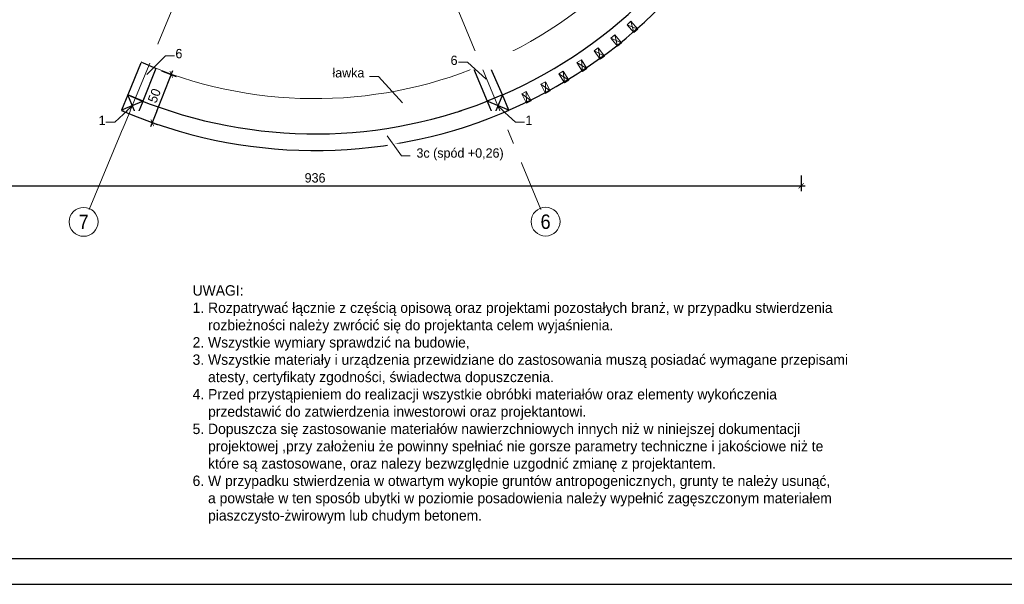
# Model space of a CAD drawing. Header units: millimetres. Extents: x 219841 to 236232, y -126388 to -112129.
# Tile 6 of 30: x 224902 to 225850, y -113614 to -113070. Entities that reach past the tile are written whole.
import ezdxf
from ezdxf.enums import TextEntityAlignment as Align
from ezdxf.lldxf.tags import DXFTag

# ---------------------------------------------------------------- set-up
doc = ezdxf.new("R2010")
doc.units = ezdxf.units.MM
for name, color, linetype, lineweight in [('A oś', 8, 'DASHDOT', 20), ('A-WIDOKOWA', 7, 'Continuous', 25), ('K_DREW_PRZEK', 4, 'Continuous', 30), ('K_WYMIARY', 8, 'Continuous', 5), ('Opis', 41, 'Continuous', 9), ('przekrojowa', 45, 'Continuous', 35), ('tekst', 31, 'Continuous', 9), ('widokowa', 151, 'Continuous', 18), ('Wymiarowanie', 2, 'Continuous', 9)]:
    doc.layers.add(name, color=color, linetype=linetype, lineweight=lineweight)
doc.styles.add('AK_Arial', font='arial.ttf', dxfattribs={"width": 0.7})
doc.styles.add('Arial', font='GOTHIC.TTF')
doc.styles.add('ROMANS', font='GOTHIC.TTF')
doc.styles.add('SIMPLEX', font='GOTHIC.TTF')
doc.styles.get("Standard").update_dxf_attribs({"font": 'GOTHIC.TTF'})
tags = doc.linetypes.add('DASHDOT', pattern=[25.4, 12.7, -6.35, 0, -6.35]).pattern_tags.tags
tags[10:11] = [DXFTag(74, 4), DXFTag(75, 0), DXFTag(340, '0'), DXFTag(46, 1.0), DXFTag(50, 0.0), DXFTag(44, 0.0), DXFTag(45, 0.0)]
tags[8:9] = [DXFTag(74, 4), DXFTag(75, 0), DXFTag(340, '0'), DXFTag(46, 1.0), DXFTag(50, 0.0), DXFTag(44, 0.0), DXFTag(45, 0.0)]
tags[6:7] = [DXFTag(74, 4), DXFTag(75, 0), DXFTag(340, '0'), DXFTag(46, 1.0), DXFTag(50, 0.0), DXFTag(44, 0.0), DXFTag(45, 0.0)]
tags[4:5] = [DXFTag(74, 4), DXFTag(75, 0), DXFTag(340, '0'), DXFTag(46, 1.0), DXFTag(50, 0.0), DXFTag(44, 0.0), DXFTag(45, 0.0)]
tags = doc.linetypes.add('HIDDEN2', pattern=[4.7625, 3.175, -1.5875]).pattern_tags.tags
tags[6:7] = [DXFTag(74, 4), DXFTag(75, 0), DXFTag(340, '0'), DXFTag(46, 1.0), DXFTag(50, 0.0), DXFTag(44, 0.0), DXFTag(45, 0.0)]
tags[4:5] = [DXFTag(74, 4), DXFTag(75, 0), DXFTag(340, '0'), DXFTag(46, 1.0), DXFTag(50, 0.0), DXFTag(44, 0.0), DXFTag(45, 0.0)]
doc.dimstyles.new('Radek 50 dokładny', dxfattribs={"dimtxt": 9, "dimasz": 5, "dimexe": 5, "dimexo": 5, "dimgap": 3, "dimtad": 1, "dimdec": 1, "dimrnd": 0.5, "dimlunit": 6, "dimtxsty": 'ROMANS', "dimblk": 'ARCHTICK', "dimcen": 5, "dimdle": 4, "dimclrd": 256, "dimclrt": 2, "dimadec": 0, "dimazin": 0, "dimtfac": 1, "dimtdec": 1, "dimtix": 1, "dimtmove": 1, "dimatfit": 0, "dimldrblk": 'DOTSMALL', "dimfxl": 10, "dimfxlon": 1, "dimarcsym": 0})

# ---------------------------------------------------------------- blocks, each defined once
blk = doc.blocks.new('$OS')
at = {"linetype": 'ByBlock'}
blk.add_circle((0, 0), 75, dxfattribs=at)
at = {"linetype": 'ByBlock', "style": 'Arial', "width": 0.62}
blk.add_attdef('NR', text='', height=75, dxfattribs=at).set_placement((0, 0), align=Align.MIDDLE_CENTER)
blk = doc.blocks.new('_ArchTick')
at = {"layer": 'Wymiarowanie', "color": 0, "const_width": 0.15}
blk.add_lwpolyline([(-0.5, -0.5), (0.5, 0.5)], dxfattribs=at)
blk = doc.blocks.new('*D112')
at = {"layer": 'Defpoints', "color": 0}
for p in [(224718.88, -112727.61), (225654.88, -112727.61), (225654.88, -113229.83)]:
    blk.add_point(p, dxfattribs=at)
at = {"layer": 'K_WYMIARY', "color": 0, "lineweight": -2}
for p, q in [((224718.88, -113219.83), (224718.88, -113234.83)), ((225654.88, -113219.83), (225654.88, -113234.83))]:
    blk.add_line(p, q, dxfattribs=at)
at = {"layer": 'K_WYMIARY', "lineweight": -2}
blk.add_line((224714.88, -113229.83), (225658.88, -113229.83), dxfattribs=at)
at = {"layer": 'K_WYMIARY', "lineweight": -2, "xscale": 5, "yscale": 5, "zscale": 5, "rotation": 180}
blk.add_blockref('_ArchTick', (224718.88, -113229.83), dxfattribs=at)
at = {"layer": 'K_WYMIARY', "lineweight": -2, "xscale": 5, "yscale": 5, "zscale": 5}
blk.add_blockref('_ArchTick', (225654.88, -113229.83), dxfattribs=at)
at = {"layer": 'K_WYMIARY', "color": 2, "insert": (225186.88, -113222.1), "char_height": 9, "attachment_point": 5, "style": 'ROMANS'}
blk.add_mtext('936', dxfattribs=at)
blk = doc.blocks.new('_DotSmall')
at = {"color": 0, "linetype": 'ByBlock', "const_width": 12.7}
blk.add_lwpolyline([(-1.5875, 0, 1), (1.5875, 0, 1)], format="xyb", close=True, dxfattribs=at)
blk = doc.blocks.new('zw$D3F2')
at = {"layer": 'widokowa'}
blk.add_line((255.11, -393.59), (259.23, -390.72), dxfattribs=at)
for points in [[(344.86, -302.58), (341.71, -306.39)], [(344.86, -302.58), (349.16, -312.93)], [(352.33, -309.32), (344.86, -302.58)], [(341.71, -306.39), (352.33, -309.32)], [(341.71, -306.39), (349.16, -312.93)], [(349.16, -312.93), (352.33, -309.32)], [(331.16, -317.55), (327.77, -321.19)], [(327.77, -321.19), (338.45, -324.54)], [(327.77, -321.19), (335.06, -328.17)], [(331.16, -317.55), (335.06, -328.17)], [(338.45, -324.54), (331.16, -317.55)], [(335.06, -328.17), (338.45, -324.54)], [(337.63, -324.85), (338.4, -324.12)], [(316.96, -331.95), (313.33, -335.4)], [(313.33, -335.4), (323.85, -339.2)], [(313.33, -335.4), (320.23, -342.65)], [(316.96, -331.95), (320.23, -342.65)], [(323.85, -339.2), (316.96, -331.95)], [(320.23, -342.65), (323.85, -339.2)], [(302.2, -345.35), (298.34, -348.61)], [(298.34, -348.61), (308.52, -353.1)], [(298.34, -348.61), (304.66, -356.36)], [(302.2, -345.35), (304.66, -356.36)], [(308.52, -353.1), (302.2, -345.35)], [(286.34, -358.46), (282.48, -361.73)], [(286.34, -358.46), (288.8, -369.47)], [(292.69, -366.42), (286.34, -358.46)], [(304.66, -356.36), (308.52, -353.1)], [(282.48, -361.73), (292.69, -366.42)], [(282.48, -361.73), (288.8, -369.47)], [(288.8, -369.47), (292.69, -366.42)], [(270.59, -370.7), (266.47, -373.58)], [(266.47, -373.58), (276.12, -378.98)], [(266.47, -373.58), (272, -381.85)], [(270.59, -370.7), (272, -381.85)], [(276.12, -378.98), (270.59, -370.7)], [(272, -381.85), (276.12, -378.98)], [(253.49, -382.48), (249.37, -385.35)], [(249.37, -385.35), (259.23, -390.72)], [(249.37, -385.35), (255.11, -393.59)], [(253.49, -382.48), (255.11, -393.59)], [(259.23, -390.72), (253.49, -382.48)]]:
    blk.add_lwpolyline(points, dxfattribs=at)
blk = doc.blocks.new('*D114')
at = {"layer": 'Defpoints', "color": 0}
for p in [(225033.52, -113116.53), (225048.49, -113122.43), (225015.17, -113163.04)]:
    blk.add_point(p, dxfattribs=at)
at = {"layer": 'K_WYMIARY', "lineweight": -2}
blk.add_line((225028.68, -113172.67), (225049.95, -113118.71), dxfattribs=at)
at = {"layer": 'K_WYMIARY', "color": 0, "lineweight": -2}
for p, q in [((225039.18, -113118.77), (225053.14, -113124.27)), ((225020.84, -113165.28), (225034.8, -113170.78))]:
    blk.add_line(p, q, dxfattribs=at)
at = {"layer": 'K_WYMIARY', "lineweight": -2, "xscale": 5, "yscale": 5, "zscale": 5}
for p, rotation in [((225048.49, -113122.43), 68.47931965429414), ((225030.14, -113168.95), 248.4793196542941)]:
    blk.add_blockref('_ArchTick', p, dxfattribs=dict(at, rotation=rotation))
at = {"layer": 'K_WYMIARY', "color": 2, "insert": (225032.13, -113142.86), "char_height": 9, "attachment_point": 5, "rotation": 68.47932, "style": 'ROMANS'}
blk.add_mtext('50', dxfattribs=at)
blk = doc.blocks.new('*D117')
at = {"layer": 'Defpoints', "color": 0}
for p in [(225404.24, -112202.84), (225711.64, -112510.24), (224662.12, -112944.97), (225011.78, -112986.39), (224969.52, -113252.37)]:
    blk.add_point(p, dxfattribs=at)
at = {"layer": 'K_WYMIARY', "lineweight": -2}
blk.add_arc((225186.88, -112727.61), 312.46, 202.5, 247.5, dxfattribs=at)
at = {"layer": 'K_WYMIARY', "lineweight": -2, "xscale": 5, "yscale": 5, "zscale": 5}
for p, rotation in [((224898.2, -112847.18), 112.4999999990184), ((225067.31, -113016.28), 337.4999999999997)]:
    blk.add_blockref('_ArchTick', p, dxfattribs=dict(at, rotation=rotation))
at = {"layer": 'K_WYMIARY', "color": 2, "insert": (224971.4, -112943.09), "char_height": 9, "attachment_point": 5, "rotation": 315, "style": 'ROMANS'}
blk.add_mtext('45%%d', dxfattribs=at)

msp = doc.modelspace()

# ---------------------------------------------------------------- linework, layer by layer
at = {"layer": 'A oś', "ltscale": 2}
for p, q in [((225404.24, -113252.37), (224969.52, -112202.84)), ((224969.52, -113252.37), (225404.24, -112202.84))]:
    msp.add_line(p, q, dxfattribs=at)
at = {"layer": 'A-WIDOKOWA'}
msp.add_lwpolyline([(224287.48, -113588.6), (226337.48, -113588.6), (226337.48, -112153.6), (224287.48, -112153.6)], close=True, dxfattribs=at)
at = {"layer": 'Defpoints'}
msp.add_lwpolyline([(224262.48, -113613.6), (226362.48, -113613.6), (226362.48, -112128.6), (224262.48, -112128.6)], close=True, dxfattribs=at)
at = {"layer": 'K_DREW_PRZEK', "linetype": 'HIDDEN2', "ltscale": 2}
for p, q in [((225019.53, -113110.73), (225006.52, -113142.14)), ((225033.63, -113116.58), (225021.17, -113148.21))]:
    msp.add_line(p, q, dxfattribs=at)
at = {"layer": 'K_DREW_PRZEK'}
for p, q in [((225021.3, -113148.26), (225000.39, -113156.92)), ((225015.17, -113163.04), (225006.52, -113142.14)), ((225373.37, -113156.92), (225352.46, -113148.26)), ((225367.24, -113142.14), (225358.58, -113163.04))]:
    msp.add_line(p, q, dxfattribs=at)
at = {"layer": 'K_DREW_PRZEK', "linetype": 'HIDDEN2', "ltscale": 2}
msp.add_lwpolyline([(225367.24, -113142.14), (225353.68, -113110.96), (225339.45, -113116.84), (225352.46, -113148.26)], dxfattribs=at)
at = {"layer": 'K_DREW_PRZEK'}
for points in [[(225000.39, -113156.92), (225015.17, -113163.04), (225021.3, -113148.26), (225006.52, -113142.14)], [(225358.58, -113163.04), (225373.37, -113156.92), (225367.24, -113142.14), (225352.46, -113148.26)]]:
    msp.add_lwpolyline(points, close=True, dxfattribs=at)
msp.add_arc((225186.88, -112727.61), 452.07, 293.51398, 338.51398, dxfattribs=at)
at = {"layer": 'widokowa'}
msp.add_arc((225186.88, -112727.61), 418.07, 246.40354, 338.59646, dxfattribs=at)

# ---------------------------------------------------------------- block references
at = {"layer": 'A oś', "ltscale": 2}
ref = msp.add_blockref('$OS', (224964.06, -113264.42), dxfattribs=dict(at, xscale=0.1856868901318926, yscale=0.1856868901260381, zscale=0.185686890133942, rotation=359.9939558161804))
ref.add_attrib('NR', '7', dxfattribs={"layer": '0', "color": 1, "linetype": 'ByBlock', "ltscale": 2, "height": 13.93, "style": 'AK_Arial', "width": 0.9}).set_placement((224964.06, -113264.42), align=Align.MIDDLE_CENTER)
ref = msp.add_blockref('$OS', (225408.83, -113264.23), dxfattribs=dict(at, xscale=0.1856868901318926, yscale=0.1856868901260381, zscale=0.185686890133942, rotation=359.9939558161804))
ref.add_attrib('NR', '6', dxfattribs={"layer": '0', "color": 1, "linetype": 'ByBlock', "ltscale": 2, "height": 13.93, "style": 'AK_Arial', "width": 0.9}).set_placement((225408.83, -113264.23), align=Align.MIDDLE_CENTER)

# ---------------------------------------------------------------- next in the draw order: texts
at = {"layer": 'Opis', "char_height": 9, "width": 130.1048, "attachment_point": 5, "bg_fill": 2}
for insert in [(224981.84, -113166.55), (225392.81, -113166.55)]:
    msp.add_mtext('\\pxb0.555556,qc,t0;1', dxfattribs=dict(at, insert=insert))
at = {"layer": 'tekst', "ltscale": 70, "insert": (225424.32, -113440.34), "char_height": 10, "width": 710.665, "attachment_point": 5, "style": 'SIMPLEX', "bg_fill": 2}
msp.add_mtext('\\pxi-4,l4,ql,t8,16;UWAGI:\\P1. Rozpatrywać łącznie z częścią opisową oraz projektami pozostałych branż, w przypadku stwierdzenia\\P    rozbieżności należy zwrócić się do projektanta celem wyjaśnienia.\\P\\pi0,l0,t0;2. Wszystkie wymiary sprawdzić na budowie, \\P3. Wszystkie materiały i urządzenia przewidziane do zastosowania muszą posiadać wymagane przepisami\\P    atesty, certyfikaty zgodności, świadectwa dopuszczenia.\\P4. Przed przystąpieniem do realizacji wszystkie obróbki materiałów oraz elementy wykończenia\\P    przedstawić do zatwierdzenia inwestorowi oraz projektantowi.\\P5. Dopuszcza się zastosowanie materiałów nawierzchniowych innych niż w niniejszej dokumentacji\\P    projektowej ,przy założeniu że powinny spełniać nie gorsze parametry techniczne i\\~jakościowe niż te\\P    które są zastosowane, oraz nalezy bezwzględnie uzgodnić zmianę z projektantem.\\P6. W przypadku stwierdzenia w otwartym wykopie gruntów antropogenicznych, grunty te należy usunąć,\\P    a powstałe w ten sposób ubytki w poziomie posadowienia należy wypełnić zagęszczonym materiałem\\P    piaszczysto-żwirowym lub chudym betonem.', dxfattribs=at)

# ---------------------------------------------------------------- next in the draw order: linework, layer by layer
at = {"layer": 'A oś', "ltscale": 2}
msp.add_line((224969.52, -113252.37), (225404.24, -112202.84), dxfattribs=at)
at = {"layer": 'K_DREW_PRZEK'}
msp.add_arc((225186.88, -112727.61), 452.07, 246.48602, 291.48602, dxfattribs=at)
at = {"layer": 'Opis'}
for points in [[(225010.85, -113152.59), (224993.95, -113168.26), (224985.35, -113168.26)], [(225362.91, -113152.59), (225379.81, -113168.26), (225388.41, -113168.26)]]:
    msp.add_lwpolyline(points, dxfattribs=at)
at = {"layer": 'widokowa'}
msp.add_lwpolyline([(225000.39, -113156.92), (225019.53, -113110.72)], dxfattribs=at)
msp.add_arc((225186.88, -112727.61), 468.07, 246.52068, 338.47932, dxfattribs=at)

# ---------------------------------------------------------------- next in the draw order: block references
at = {"layer": 'przekrojowa', "rotation": 352.7797670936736}
msp.add_blockref('zw$D3F2', (225186.88, -112727.61), dxfattribs=at)

# ---------------------------------------------------------------- next in the draw order: dimensions: what is measured, and where the dimension line sits
at = {"layer": 'K_WYMIARY'}
dim = msp.add_linear_dim(base=(225654.88, -113229.83), p1=(224718.88, -112727.61), p2=(225654.88, -112727.61), dimstyle='Radek 50 dokładny', dxfattribs=at)
dim.commit()
dim.dimension.update_dxf_attribs({"geometry": '*D112', "text_midpoint": (225186.88, -113222.1)})
dim = msp.add_aligned_dim(p1=(225015.17, -113163.04), p2=(225033.52, -113116.53), distance=-16.09, dimstyle='Radek 50 dokładny', dxfattribs=at)
dim.commit()
dim.dimension.update_dxf_attribs({"geometry": '*D114', "text_midpoint": (225032.13, -113142.86)})

# ---------------------------------------------------------------- next in the draw order: texts
at = {"layer": 'Opis', "insert": (225218.98, -113120.86), "char_height": 9, "width": 130.1048, "attachment_point": 5, "bg_fill": 2}
msp.add_mtext('\\pxb0.555556,qc,t0;ławka', dxfattribs=at)

# ---------------------------------------------------------------- next in the draw order: linework, layer by layer
at = {"layer": 'K_DREW_PRZEK'}
msp.add_arc((225186.88, -112727.61), 468.07, 246.52069, 338.47931, dxfattribs=at)
at = {"layer": 'Opis'}
msp.add_lwpolyline([(225271.19, -113149.81), (225247.94, -113124.52), (225239.34, -113124.52)], dxfattribs=at)

# ---------------------------------------------------------------- next in the draw order: texts
at = {"layer": 'Opis', "insert": (225326.48, -113199.44), "char_height": 9, "width": 130.1048, "attachment_point": 5, "bg_fill": 2}
msp.add_mtext('\\pxb0.555556,qc,t0;{\\fCentury Gothic|b0|i0|c238|p34;3c (spód +0,26)', dxfattribs=at)

# ---------------------------------------------------------------- next in the draw order: linework, layer by layer
at = {"layer": 'Opis'}
msp.add_lwpolyline([(225256.29, -113181.56), (225269.98, -113200.9), (225278.58, -113200.9)], dxfattribs=at)

# ---------------------------------------------------------------- next in the draw order: dimensions: what is measured, and where the dimension line sits
at = {"layer": 'K_WYMIARY'}
dim = msp.add_angular_dim_2l(base=(225011.78, -112986.39), line1=((224662.12, -112944.97), (225711.64, -112510.24)), line2=((224969.52, -113252.37), (225404.24, -112202.84)), dimstyle='Radek 50 dokładny', dxfattribs=at)
dim.commit()
dim.dimension.update_dxf_attribs({"geometry": '*D117', "text_midpoint": (224971.4, -112943.09)})

# ---------------------------------------------------------------- next in the draw order: texts
at = {"layer": 'Opis', "insert": (225055.79, -113102.39), "char_height": 9, "width": 130.1048, "attachment_point": 5, "rotation": 0, "bg_fill": 2}
msp.add_mtext('\\pxb0.555556,qc,t0;6', dxfattribs=at)
at = {"layer": 'Opis', "insert": (225320.72, -113108.87), "char_height": 9, "width": 130.1048, "attachment_point": 5, "bg_fill": 2}
msp.add_mtext('\\pxb0.555556,qc,t0;6', dxfattribs=at)

# ---------------------------------------------------------------- next in the draw order: linework, layer by layer
at = {"layer": 'K_DREW_PRZEK', "linetype": 'HIDDEN2', "ltscale": 2}
msp.add_line((225033.63, -113116.58), (225019.53, -113110.73), dxfattribs=at)
at = {"layer": 'Opis'}
for points in [[(225024.98, -113122.37), (225042.79, -113104.49), (225051.39, -113104.49)], [(225351.53, -113126.92), (225333.72, -113110.58), (225325.12, -113110.58)]]:
    msp.add_lwpolyline(points, dxfattribs=at)

doc.saveas('drawing.dxf')
